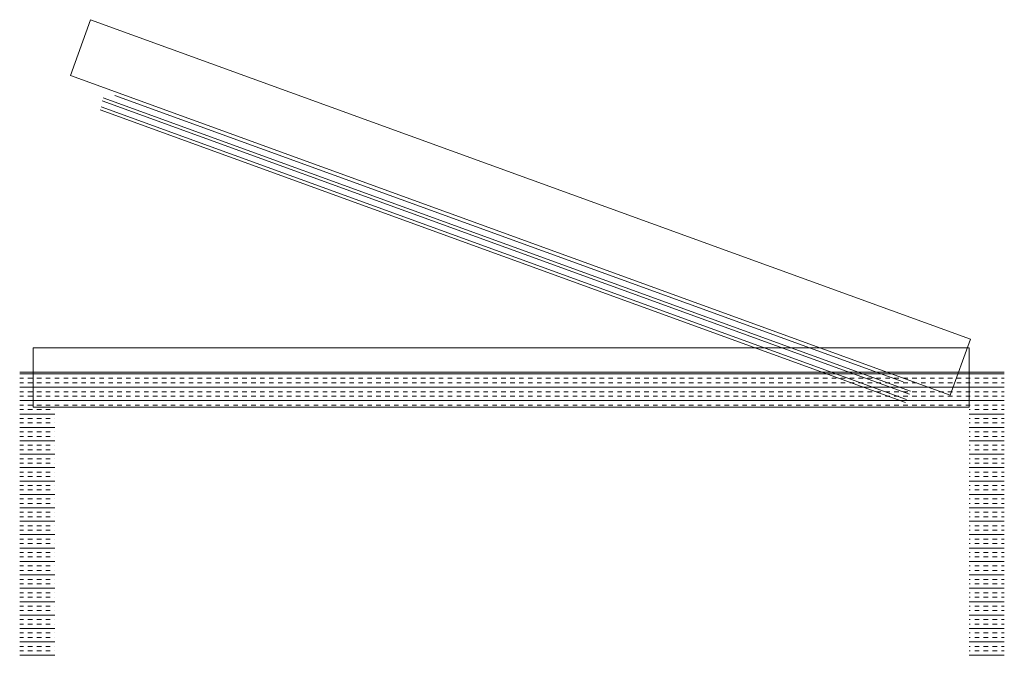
# Model space of a CAD drawing. Header units: millimetres. Extents: x 99250 to 122845, y -19292 to 18303.
# Tile 60 of 99: x 116687 to 117389, y 11883 to 12336. Entities that reach past the tile are written whole.
import ezdxf

# ---------------------------------------------------------------- set-up
doc = ezdxf.new("R2010")
doc.units = ezdxf.units.MM
doc.header["$MEASUREMENT"] = 0
doc.layers.add('IRISH HOUSE_HYD AIRPORT_DRAINAGE LAYOUT 1$0$GREY SCALE', color=8, linetype='Continuous')
doc.layers.add('IRISH HOUSE_HYD AIRPORT_DRAINAGE LAYOUT 1$0$GREYSCALE', color=8, linetype='Continuous', lineweight=0)
doc.layers.add('M-MEP-ELPR-EQUIP', color=6, linetype='Continuous', lineweight=20)

# ---------------------------------------------------------------- blocks, each defined once
blk = doc.blocks.new('IRISH HOUSE_HYD AIRPORT_DRAINAGE LAYOUT 1$0$FLOOR PLAN')
at = {"layer": 'IRISH HOUSE_HYD AIRPORT_DRAINAGE LAYOUT 1$0$GREYSCALE', "color": 8, "lineweight": 0}
for p, q in [((16737.83, 12335.64), (16723.38, 12295.83)), ((17364.8, 12108.04), (16737.83, 12335.64)), ((16723.38, 12295.83), (17350.35, 12068.23)), ((17322.21, 12071.05), (16746.78, 12279.95)), ((16755, 12281.58), (17316.95, 12077.58)), ((17319.21, 12065.16), (16745.3, 12273.5)), ((16746.02, 12277.86), (17321.45, 12068.96)), ((17318.43, 12063.01), (16744.52, 12271.36)), ((17350.35, 12068.23), (17364.8, 12108.04)), ((17363.9, 12101.9), (16696.89, 12101.9)), ((16696.89, 12101.9), (16696.89, 12059.55)), ((17363.9, 12059.55), (17363.9, 12101.9)), ((16687.27, 12084.61), (17388.96, 12084.61)), ((16687.27, 12083.42), (17388.96, 12083.42)), ((16687.27, 12080.24), (16689.97, 12080.24)), ((16687.27, 12077.05), (16689.97, 12077.05)), ((16693.15, 12080.24), (16696.33, 12080.24)), ((16693.15, 12077.05), (16696.33, 12077.05)), ((16699.51, 12080.24), (16702.7, 12080.24)), ((16699.51, 12077.05), (16702.7, 12077.05)), ((16705.88, 12080.24), (16709.06, 12080.24)), ((16705.88, 12077.05), (16709.06, 12077.05)), ((16712.25, 12080.24), (16715.43, 12080.24)), ((16712.25, 12077.05), (16715.43, 12077.05)), ((16718.61, 12080.24), (16721.79, 12080.24)), ((16718.61, 12077.05), (16721.79, 12077.05)), ((16724.98, 12080.24), (16728.16, 12080.24)), ((16724.98, 12077.05), (16728.16, 12077.05)), ((16731.34, 12080.24), (16734.52, 12080.24)), ((16731.34, 12077.05), (16734.52, 12077.05)), ((16737.71, 12080.24), (16740.89, 12080.24)), ((16737.71, 12077.05), (16740.89, 12077.05)), ((16744.07, 12080.24), (16747.26, 12080.24)), ((16744.07, 12077.05), (16747.26, 12077.05)), ((16750.44, 12080.24), (16753.62, 12080.24)), ((16750.44, 12077.05), (16753.62, 12077.05)), ((16756.8, 12080.24), (16759.99, 12080.24)), ((16756.8, 12077.05), (16759.99, 12077.05)), ((16763.17, 12080.24), (16766.35, 12080.24)), ((16763.17, 12077.05), (16766.35, 12077.05)), ((16769.53, 12080.24), (16772.72, 12080.24)), ((16769.53, 12077.05), (16772.72, 12077.05)), ((16775.9, 12080.24), (16779.08, 12080.24)), ((16775.9, 12077.05), (16779.08, 12077.05)), ((16782.26, 12080.24), (16785.45, 12080.24)), ((16782.26, 12077.05), (16785.45, 12077.05)), ((16788.63, 12080.24), (16791.81, 12080.24)), ((16788.63, 12077.05), (16791.81, 12077.05)), ((16795, 12080.24), (16798.18, 12080.24)), ((16795, 12077.05), (16798.18, 12077.05)), ((16801.36, 12080.24), (16804.54, 12080.24)), ((16801.36, 12077.05), (16804.54, 12077.05)), ((16807.73, 12080.24), (16810.91, 12080.24)), ((16807.73, 12077.05), (16810.91, 12077.05)), ((16814.09, 12080.24), (16817.27, 12080.24)), ((16814.09, 12077.05), (16817.27, 12077.05)), ((16820.46, 12080.24), (16823.64, 12080.24)), ((16820.46, 12077.05), (16823.64, 12077.05)), ((16826.82, 12080.24), (16830.01, 12080.24)), ((16826.82, 12077.05), (16830.01, 12077.05)), ((16833.19, 12080.24), (16836.37, 12080.24)), ((16833.19, 12077.05), (16836.37, 12077.05)), ((16839.55, 12080.24), (16842.74, 12080.24)), ((16839.55, 12077.05), (16842.74, 12077.05)), ((16845.92, 12080.24), (16849.1, 12080.24)), ((16845.92, 12077.05), (16849.1, 12077.05)), ((16852.28, 12080.24), (16855.47, 12080.24)), ((16852.28, 12077.05), (16855.47, 12077.05)), ((16858.65, 12080.24), (16861.83, 12080.24)), ((16858.65, 12077.05), (16861.83, 12077.05)), ((16865.01, 12080.24), (16868.2, 12080.24)), ((16865.01, 12077.05), (16868.2, 12077.05)), ((16871.38, 12080.24), (16874.56, 12080.24)), ((16871.38, 12077.05), (16874.56, 12077.05)), ((16877.75, 12080.24), (16880.93, 12080.24)), ((16877.75, 12077.05), (16880.93, 12077.05)), ((16884.11, 12080.24), (16887.29, 12080.24)), ((16884.11, 12077.05), (16887.29, 12077.05)), ((16890.48, 12080.24), (16893.66, 12080.24)), ((16890.48, 12077.05), (16893.66, 12077.05)), ((16896.84, 12080.24), (16900.02, 12080.24)), ((16896.84, 12077.05), (16900.02, 12077.05)), ((16903.21, 12080.24), (16906.39, 12080.24)), ((16903.21, 12077.05), (16906.39, 12077.05)), ((16909.57, 12080.24), (16912.76, 12080.24)), ((16909.57, 12077.05), (16912.76, 12077.05)), ((16915.94, 12080.24), (16919.12, 12080.24)), ((16915.94, 12077.05), (16919.12, 12077.05)), ((16922.3, 12080.24), (16925.49, 12080.24)), ((16922.3, 12077.05), (16925.49, 12077.05)), ((16928.67, 12080.24), (16931.85, 12080.24)), ((16928.67, 12077.05), (16931.85, 12077.05)), ((16935.03, 12080.24), (16938.22, 12080.24)), ((16935.03, 12077.05), (16938.22, 12077.05)), ((16941.4, 12080.24), (16944.58, 12080.24)), ((16941.4, 12077.05), (16944.58, 12077.05)), ((16947.76, 12080.24), (16950.95, 12080.24)), ((16947.76, 12077.05), (16950.95, 12077.05)), ((16954.13, 12080.24), (16957.31, 12080.24)), ((16954.13, 12077.05), (16957.31, 12077.05)), ((16960.5, 12080.24), (16963.68, 12080.24)), ((16960.5, 12077.05), (16963.68, 12077.05)), ((16966.86, 12080.24), (16970.04, 12080.24)), ((16966.86, 12077.05), (16970.04, 12077.05)), ((16973.23, 12080.24), (16976.41, 12080.24)), ((16973.23, 12077.05), (16976.41, 12077.05)), ((16979.59, 12080.24), (16982.77, 12080.24)), ((16979.59, 12077.05), (16982.77, 12077.05)), ((16985.96, 12080.24), (16989.14, 12080.24)), ((16985.96, 12077.05), (16989.14, 12077.05)), ((16992.32, 12080.24), (16995.51, 12080.24)), ((16992.32, 12077.05), (16995.51, 12077.05)), ((16998.69, 12080.24), (17001.87, 12080.24)), ((16998.69, 12077.05), (17001.87, 12077.05)), ((17005.05, 12080.24), (17008.24, 12080.24)), ((17005.05, 12077.05), (17008.24, 12077.05)), ((17011.42, 12080.24), (17014.6, 12080.24)), ((17011.42, 12077.05), (17014.6, 12077.05)), ((17017.78, 12080.24), (17020.97, 12080.24)), ((17017.78, 12077.05), (17020.97, 12077.05)), ((17024.15, 12080.24), (17027.33, 12080.24)), ((17024.15, 12077.05), (17027.33, 12077.05)), ((17030.51, 12080.24), (17033.7, 12080.24)), ((17030.51, 12077.05), (17033.7, 12077.05)), ((17036.88, 12080.24), (17040.06, 12080.24)), ((17036.88, 12077.05), (17040.06, 12077.05)), ((17043.25, 12080.24), (17046.43, 12080.24)), ((17043.25, 12077.05), (17046.43, 12077.05)), ((17049.61, 12080.24), (17052.79, 12080.24)), ((17049.61, 12077.05), (17052.79, 12077.05)), ((17055.98, 12080.24), (17059.16, 12080.24)), ((17055.98, 12077.05), (17059.16, 12077.05)), ((17062.34, 12080.24), (17065.52, 12080.24)), ((17062.34, 12077.05), (17065.52, 12077.05)), ((17068.71, 12080.24), (17071.89, 12080.24)), ((17068.71, 12077.05), (17071.89, 12077.05)), ((17075.07, 12080.24), (17078.26, 12080.24)), ((17075.07, 12077.05), (17078.26, 12077.05)), ((17081.44, 12080.24), (17084.62, 12080.24)), ((17081.44, 12077.05), (17084.62, 12077.05)), ((17087.8, 12080.24), (17090.99, 12080.24)), ((17087.8, 12077.05), (17090.99, 12077.05)), ((17094.17, 12080.24), (17097.35, 12080.24)), ((17094.17, 12077.05), (17097.35, 12077.05)), ((17100.53, 12080.24), (17103.72, 12080.24)), ((17100.53, 12077.05), (17103.72, 12077.05)), ((17106.9, 12080.24), (17110.08, 12080.24)), ((17106.9, 12077.05), (17110.08, 12077.05)), ((17113.27, 12080.24), (17116.45, 12080.24)), ((17113.27, 12077.05), (17116.45, 12077.05)), ((17119.63, 12080.24), (17122.81, 12080.24)), ((17119.63, 12077.05), (17122.81, 12077.05)), ((17126, 12080.24), (17129.18, 12080.24)), ((17126, 12077.05), (17129.18, 12077.05)), ((17132.36, 12080.24), (17135.54, 12080.24)), ((17132.36, 12077.05), (17135.54, 12077.05)), ((17138.73, 12080.24), (17141.91, 12080.24)), ((17138.73, 12077.05), (17141.91, 12077.05)), ((17145.09, 12080.24), (17148.27, 12080.24)), ((17145.09, 12077.05), (17148.27, 12077.05)), ((17151.46, 12080.24), (17154.64, 12080.24)), ((17151.46, 12077.05), (17154.64, 12077.05)), ((17157.82, 12080.24), (17161.01, 12080.24)), ((17157.82, 12077.05), (17161.01, 12077.05)), ((17164.19, 12080.24), (17167.37, 12080.24)), ((17164.19, 12077.05), (17167.37, 12077.05)), ((17170.55, 12080.24), (17173.74, 12080.24)), ((17170.55, 12077.05), (17173.74, 12077.05)), ((17176.92, 12080.24), (17180.1, 12080.24)), ((17176.92, 12077.05), (17180.1, 12077.05)), ((17183.28, 12080.24), (17186.47, 12080.24)), ((17183.28, 12077.05), (17186.47, 12077.05)), ((17189.65, 12080.24), (17192.83, 12080.24)), ((17189.65, 12077.05), (17192.83, 12077.05)), ((17196.02, 12080.24), (17199.2, 12080.24)), ((17196.02, 12077.05), (17199.2, 12077.05)), ((17202.38, 12080.24), (17205.56, 12080.24)), ((17202.38, 12077.05), (17205.56, 12077.05)), ((17208.75, 12080.24), (17211.93, 12080.24)), ((17208.75, 12077.05), (17211.93, 12077.05)), ((17215.11, 12080.24), (17218.29, 12080.24)), ((17215.11, 12077.05), (17218.29, 12077.05)), ((17221.48, 12080.24), (17224.66, 12080.24)), ((17221.48, 12077.05), (17224.66, 12077.05)), ((17227.84, 12080.24), (17231.02, 12080.24)), ((17227.84, 12077.05), (17231.02, 12077.05)), ((17234.21, 12080.24), (17237.39, 12080.24)), ((17234.21, 12077.05), (17237.39, 12077.05)), ((17240.57, 12080.24), (17243.76, 12080.24)), ((17240.57, 12077.05), (17243.76, 12077.05)), ((17246.94, 12080.24), (17250.12, 12080.24)), ((17246.94, 12077.05), (17250.12, 12077.05)), ((17253.3, 12080.24), (17256.49, 12080.24)), ((17253.3, 12077.05), (17256.49, 12077.05)), ((17259.67, 12080.24), (17262.85, 12080.24)), ((17259.67, 12077.05), (17262.85, 12077.05)), ((17266.03, 12080.24), (17269.22, 12080.24)), ((17266.03, 12077.05), (17269.22, 12077.05)), ((17272.4, 12080.24), (17275.58, 12080.24)), ((17272.4, 12077.05), (17275.58, 12077.05)), ((17278.77, 12080.24), (17281.95, 12080.24)), ((17278.77, 12077.05), (17281.95, 12077.05)), ((17285.13, 12080.24), (17288.31, 12080.24)), ((17285.13, 12077.05), (17288.31, 12077.05)), ((17291.5, 12080.24), (17294.68, 12080.24)), ((17291.5, 12077.05), (17294.68, 12077.05)), ((17297.86, 12080.24), (17301.04, 12080.24)), ((17297.86, 12077.05), (17301.04, 12077.05)), ((17304.23, 12080.24), (17307.41, 12080.24)), ((17304.23, 12077.05), (17307.41, 12077.05)), ((17310.59, 12080.24), (17313.77, 12080.24)), ((17310.59, 12077.05), (17313.77, 12077.05)), ((17316.96, 12080.24), (17320.14, 12080.24)), ((17316.96, 12077.05), (17320.14, 12077.05)), ((17323.32, 12080.24), (17326.51, 12080.24)), ((17323.32, 12077.05), (17326.51, 12077.05)), ((17329.69, 12080.24), (17332.87, 12080.24)), ((17329.69, 12077.05), (17332.87, 12077.05)), ((17336.05, 12080.24), (17339.24, 12080.24)), ((17336.05, 12077.05), (17339.24, 12077.05)), ((17342.42, 12080.24), (17345.6, 12080.24)), ((17342.42, 12077.05), (17345.6, 12077.05)), ((17348.78, 12080.24), (17351.97, 12080.24)), ((17348.78, 12077.05), (17351.97, 12077.05)), ((17355.15, 12080.24), (17358.33, 12080.24)), ((17355.15, 12077.05), (17358.33, 12077.05)), ((17361.52, 12080.24), (17364.7, 12080.24)), ((17361.52, 12077.05), (17364.7, 12077.05)), ((17367.88, 12080.24), (17371.06, 12080.24)), ((17367.88, 12077.05), (17371.06, 12077.05)), ((17374.25, 12080.24), (17377.43, 12080.24)), ((17374.25, 12077.05), (17377.43, 12077.05)), ((17380.61, 12080.24), (17383.79, 12080.24)), ((17380.61, 12077.05), (17383.79, 12077.05)), ((17386.98, 12080.24), (17388.96, 12080.24)), ((17386.98, 12077.05), (17388.96, 12077.05)), ((16687.27, 12073.87), (17388.96, 12073.87)), ((16687.27, 12070.69), (16689.97, 12070.69)), ((16693.15, 12070.69), (16696.33, 12070.69)), ((16699.51, 12070.69), (16702.7, 12070.69)), ((16705.88, 12070.69), (16709.06, 12070.69)), ((16712.25, 12070.69), (16715.43, 12070.69)), ((16718.61, 12070.69), (16721.79, 12070.69)), ((16724.98, 12070.69), (16728.16, 12070.69)), ((16731.34, 12070.69), (16734.52, 12070.69)), ((16737.71, 12070.69), (16740.89, 12070.69)), ((16744.07, 12070.69), (16747.26, 12070.69)), ((16750.44, 12070.69), (16753.62, 12070.69)), ((16756.8, 12070.69), (16759.99, 12070.69)), ((16763.17, 12070.69), (16766.35, 12070.69)), ((16769.53, 12070.69), (16772.72, 12070.69)), ((16775.9, 12070.69), (16779.08, 12070.69)), ((16782.26, 12070.69), (16785.45, 12070.69)), ((16788.63, 12070.69), (16791.81, 12070.69)), ((16795, 12070.69), (16798.18, 12070.69)), ((16801.36, 12070.69), (16804.54, 12070.69)), ((16807.73, 12070.69), (16810.91, 12070.69)), ((16814.09, 12070.69), (16817.27, 12070.69)), ((16820.46, 12070.69), (16823.64, 12070.69)), ((16826.82, 12070.69), (16830.01, 12070.69)), ((16833.19, 12070.69), (16836.37, 12070.69)), ((16839.55, 12070.69), (16842.74, 12070.69)), ((16845.92, 12070.69), (16849.1, 12070.69)), ((16852.28, 12070.69), (16855.47, 12070.69)), ((16858.65, 12070.69), (16861.83, 12070.69)), ((16865.01, 12070.69), (16868.2, 12070.69)), ((16871.38, 12070.69), (16874.56, 12070.69)), ((16877.75, 12070.69), (16880.93, 12070.69)), ((16884.11, 12070.69), (16887.29, 12070.69)), ((16890.48, 12070.69), (16893.66, 12070.69)), ((16896.84, 12070.69), (16900.02, 12070.69)), ((16903.21, 12070.69), (16906.39, 12070.69)), ((16909.57, 12070.69), (16912.76, 12070.69)), ((16915.94, 12070.69), (16919.12, 12070.69)), ((16922.3, 12070.69), (16925.49, 12070.69)), ((16928.67, 12070.69), (16931.85, 12070.69)), ((16935.03, 12070.69), (16938.22, 12070.69)), ((16941.4, 12070.69), (16944.58, 12070.69)), ((16947.76, 12070.69), (16950.95, 12070.69)), ((16954.13, 12070.69), (16957.31, 12070.69)), ((16960.5, 12070.69), (16963.68, 12070.69)), ((16966.86, 12070.69), (16970.04, 12070.69)), ((16973.23, 12070.69), (16976.41, 12070.69)), ((16979.59, 12070.69), (16982.77, 12070.69)), ((16985.96, 12070.69), (16989.14, 12070.69)), ((16992.32, 12070.69), (16995.51, 12070.69)), ((16998.69, 12070.69), (17001.87, 12070.69)), ((17005.05, 12070.69), (17008.24, 12070.69)), ((17011.42, 12070.69), (17014.6, 12070.69)), ((17017.78, 12070.69), (17020.97, 12070.69)), ((17024.15, 12070.69), (17027.33, 12070.69)), ((17030.51, 12070.69), (17033.7, 12070.69)), ((17036.88, 12070.69), (17040.06, 12070.69)), ((17043.25, 12070.69), (17046.43, 12070.69)), ((17049.61, 12070.69), (17052.79, 12070.69)), ((17055.98, 12070.69), (17059.16, 12070.69)), ((17062.34, 12070.69), (17065.52, 12070.69)), ((17068.71, 12070.69), (17071.89, 12070.69)), ((17075.07, 12070.69), (17078.26, 12070.69)), ((17081.44, 12070.69), (17084.62, 12070.69)), ((17087.8, 12070.69), (17090.99, 12070.69)), ((17094.17, 12070.69), (17097.35, 12070.69)), ((17100.53, 12070.69), (17103.72, 12070.69)), ((17106.9, 12070.69), (17110.08, 12070.69)), ((17113.27, 12070.69), (17116.45, 12070.69)), ((17119.63, 12070.69), (17122.81, 12070.69)), ((17126, 12070.69), (17129.18, 12070.69)), ((17132.36, 12070.69), (17135.54, 12070.69)), ((17138.73, 12070.69), (17141.91, 12070.69)), ((17145.09, 12070.69), (17148.27, 12070.69)), ((17151.46, 12070.69), (17154.64, 12070.69)), ((17157.82, 12070.69), (17161.01, 12070.69)), ((17164.19, 12070.69), (17167.37, 12070.69)), ((17170.55, 12070.69), (17173.74, 12070.69)), ((17176.92, 12070.69), (17180.1, 12070.69)), ((17183.28, 12070.69), (17186.47, 12070.69)), ((17189.65, 12070.69), (17192.83, 12070.69)), ((17196.02, 12070.69), (17199.2, 12070.69)), ((17202.38, 12070.69), (17205.56, 12070.69)), ((17208.75, 12070.69), (17211.93, 12070.69)), ((17215.11, 12070.69), (17218.29, 12070.69)), ((17221.48, 12070.69), (17224.66, 12070.69)), ((17227.84, 12070.69), (17231.02, 12070.69)), ((17234.21, 12070.69), (17237.39, 12070.69)), ((17240.57, 12070.69), (17243.76, 12070.69)), ((17246.94, 12070.69), (17250.12, 12070.69)), ((17253.3, 12070.69), (17256.49, 12070.69)), ((17259.67, 12070.69), (17262.85, 12070.69)), ((17266.03, 12070.69), (17269.22, 12070.69)), ((17272.4, 12070.69), (17275.58, 12070.69)), ((17278.77, 12070.69), (17281.95, 12070.69)), ((17285.13, 12070.69), (17288.31, 12070.69)), ((17291.5, 12070.69), (17294.68, 12070.69)), ((17297.86, 12070.69), (17301.04, 12070.69)), ((17304.23, 12070.69), (17307.41, 12070.69)), ((17310.59, 12070.69), (17313.77, 12070.69)), ((17316.96, 12070.69), (17320.14, 12070.69)), ((17323.32, 12070.69), (17326.51, 12070.69)), ((17329.69, 12070.69), (17332.87, 12070.69)), ((17336.05, 12070.69), (17339.24, 12070.69)), ((17342.42, 12070.69), (17345.6, 12070.69)), ((17348.78, 12070.69), (17351.97, 12070.69)), ((17355.15, 12070.69), (17358.33, 12070.69)), ((17361.52, 12070.69), (17364.7, 12070.69)), ((17367.88, 12070.69), (17371.06, 12070.69)), ((17374.25, 12070.69), (17377.43, 12070.69)), ((17380.61, 12070.69), (17383.79, 12070.69)), ((17386.98, 12070.69), (17388.96, 12070.69)), ((16687.27, 12067.5), (16689.97, 12067.5)), ((16687.27, 12064.32), (17388.96, 12064.32)), ((16693.15, 12067.5), (16696.33, 12067.5)), ((16699.51, 12067.5), (16702.7, 12067.5)), ((16705.88, 12067.5), (16709.06, 12067.5)), ((16712.25, 12067.5), (16715.43, 12067.5)), ((16718.61, 12067.5), (16721.79, 12067.5)), ((16724.98, 12067.5), (16728.16, 12067.5)), ((16731.34, 12067.5), (16734.52, 12067.5)), ((16737.71, 12067.5), (16740.89, 12067.5)), ((16744.07, 12067.5), (16747.26, 12067.5)), ((16750.44, 12067.5), (16753.62, 12067.5)), ((16756.8, 12067.5), (16759.99, 12067.5)), ((16763.17, 12067.5), (16766.35, 12067.5)), ((16769.53, 12067.5), (16772.72, 12067.5)), ((16775.9, 12067.5), (16779.08, 12067.5)), ((16782.26, 12067.5), (16785.45, 12067.5)), ((16788.63, 12067.5), (16791.81, 12067.5)), ((16795, 12067.5), (16798.18, 12067.5)), ((16801.36, 12067.5), (16804.54, 12067.5)), ((16807.73, 12067.5), (16810.91, 12067.5)), ((16814.09, 12067.5), (16817.27, 12067.5)), ((16820.46, 12067.5), (16823.64, 12067.5)), ((16826.82, 12067.5), (16830.01, 12067.5)), ((16833.19, 12067.5), (16836.37, 12067.5)), ((16839.55, 12067.5), (16842.74, 12067.5)), ((16845.92, 12067.5), (16849.1, 12067.5)), ((16852.28, 12067.5), (16855.47, 12067.5)), ((16858.65, 12067.5), (16861.83, 12067.5)), ((16865.01, 12067.5), (16868.2, 12067.5)), ((16871.38, 12067.5), (16874.56, 12067.5)), ((16877.75, 12067.5), (16880.93, 12067.5)), ((16884.11, 12067.5), (16887.29, 12067.5)), ((16890.48, 12067.5), (16893.66, 12067.5)), ((16896.84, 12067.5), (16900.02, 12067.5)), ((16903.21, 12067.5), (16906.39, 12067.5)), ((16909.57, 12067.5), (16912.76, 12067.5)), ((16915.94, 12067.5), (16919.12, 12067.5)), ((16922.3, 12067.5), (16925.49, 12067.5)), ((16928.67, 12067.5), (16931.85, 12067.5)), ((16935.03, 12067.5), (16938.22, 12067.5)), ((16941.4, 12067.5), (16944.58, 12067.5)), ((16947.76, 12067.5), (16950.95, 12067.5)), ((16954.13, 12067.5), (16957.31, 12067.5)), ((16960.5, 12067.5), (16963.68, 12067.5)), ((16966.86, 12067.5), (16970.04, 12067.5)), ((16973.23, 12067.5), (16976.41, 12067.5)), ((16979.59, 12067.5), (16982.77, 12067.5)), ((16985.96, 12067.5), (16989.14, 12067.5)), ((16992.32, 12067.5), (16995.51, 12067.5)), ((16998.69, 12067.5), (17001.87, 12067.5)), ((17005.05, 12067.5), (17008.24, 12067.5)), ((17011.42, 12067.5), (17014.6, 12067.5)), ((17017.78, 12067.5), (17020.97, 12067.5)), ((17024.15, 12067.5), (17027.33, 12067.5)), ((17030.51, 12067.5), (17033.7, 12067.5)), ((17036.88, 12067.5), (17040.06, 12067.5)), ((17043.25, 12067.5), (17046.43, 12067.5)), ((17049.61, 12067.5), (17052.79, 12067.5)), ((17055.98, 12067.5), (17059.16, 12067.5)), ((17062.34, 12067.5), (17065.52, 12067.5)), ((17068.71, 12067.5), (17071.89, 12067.5)), ((17075.07, 12067.5), (17078.26, 12067.5)), ((17081.44, 12067.5), (17084.62, 12067.5)), ((17087.8, 12067.5), (17090.99, 12067.5)), ((17094.17, 12067.5), (17097.35, 12067.5)), ((17100.53, 12067.5), (17103.72, 12067.5)), ((17106.9, 12067.5), (17110.08, 12067.5)), ((17113.27, 12067.5), (17116.45, 12067.5)), ((17119.63, 12067.5), (17122.81, 12067.5)), ((17126, 12067.5), (17129.18, 12067.5)), ((17132.36, 12067.5), (17135.54, 12067.5)), ((17138.73, 12067.5), (17141.91, 12067.5)), ((17145.09, 12067.5), (17148.27, 12067.5)), ((17151.46, 12067.5), (17154.64, 12067.5)), ((17157.82, 12067.5), (17161.01, 12067.5)), ((17164.19, 12067.5), (17167.37, 12067.5)), ((17170.55, 12067.5), (17173.74, 12067.5)), ((17176.92, 12067.5), (17180.1, 12067.5)), ((17183.28, 12067.5), (17186.47, 12067.5)), ((17189.65, 12067.5), (17192.83, 12067.5)), ((17196.02, 12067.5), (17199.2, 12067.5)), ((17202.38, 12067.5), (17205.56, 12067.5)), ((17208.75, 12067.5), (17211.93, 12067.5)), ((17215.11, 12067.5), (17218.29, 12067.5)), ((17221.48, 12067.5), (17224.66, 12067.5)), ((17227.84, 12067.5), (17231.02, 12067.5)), ((17234.21, 12067.5), (17237.39, 12067.5)), ((17240.57, 12067.5), (17243.76, 12067.5)), ((17246.94, 12067.5), (17250.12, 12067.5)), ((17253.3, 12067.5), (17256.49, 12067.5)), ((17259.67, 12067.5), (17262.85, 12067.5)), ((17266.03, 12067.5), (17269.22, 12067.5)), ((17272.4, 12067.5), (17275.58, 12067.5)), ((17278.77, 12067.5), (17281.95, 12067.5)), ((17285.13, 12067.5), (17288.31, 12067.5)), ((17291.5, 12067.5), (17294.68, 12067.5)), ((17297.86, 12067.5), (17301.04, 12067.5)), ((17304.23, 12067.5), (17307.41, 12067.5)), ((17310.59, 12067.5), (17313.77, 12067.5)), ((17316.96, 12067.5), (17320.14, 12067.5)), ((17323.32, 12067.5), (17326.51, 12067.5)), ((17329.69, 12067.5), (17332.87, 12067.5)), ((17336.05, 12067.5), (17339.24, 12067.5)), ((17342.42, 12067.5), (17345.6, 12067.5)), ((17348.78, 12067.5), (17351.97, 12067.5)), ((17355.15, 12067.5), (17358.33, 12067.5)), ((17361.52, 12067.5), (17364.7, 12067.5)), ((17367.88, 12067.5), (17371.06, 12067.5)), ((17374.25, 12067.5), (17377.43, 12067.5)), ((17380.61, 12067.5), (17383.79, 12067.5)), ((17386.98, 12067.5), (17388.96, 12067.5)), ((16687.27, 12061.14), (16689.97, 12061.14)), ((16687.27, 12057.96), (16689.97, 12057.96)), ((16693.15, 12061.14), (16696.33, 12061.14)), ((16693.15, 12057.96), (16696.33, 12057.96)), ((16696.89, 12059.55), (17363.9, 12059.55)), ((16699.51, 12061.14), (16702.7, 12061.14)), ((16699.51, 12057.96), (16702.7, 12057.96)), ((16705.88, 12061.14), (16709.06, 12061.14)), ((16705.88, 12057.96), (16709.06, 12057.96)), ((16712.25, 12061.14), (16715.43, 12061.14)), ((16712.25, 12057.96), (16712.33, 12057.96)), ((16712.33, 12059.55), (17363.9, 12059.55)), ((16718.61, 12061.14), (16721.79, 12061.14)), ((16724.98, 12061.14), (16728.16, 12061.14)), ((16731.34, 12061.14), (16734.52, 12061.14)), ((16737.71, 12061.14), (16740.89, 12061.14)), ((16744.07, 12061.14), (16747.26, 12061.14)), ((16750.44, 12061.14), (16753.62, 12061.14)), ((16756.8, 12061.14), (16759.99, 12061.14)), ((16763.17, 12061.14), (16766.35, 12061.14)), ((16769.53, 12061.14), (16772.72, 12061.14)), ((16775.9, 12061.14), (16779.08, 12061.14)), ((16782.26, 12061.14), (16785.45, 12061.14)), ((16788.63, 12061.14), (16791.81, 12061.14)), ((16795, 12061.14), (16798.18, 12061.14)), ((16801.36, 12061.14), (16804.54, 12061.14)), ((16807.73, 12061.14), (16810.91, 12061.14)), ((16814.09, 12061.14), (16817.27, 12061.14)), ((16820.46, 12061.14), (16823.64, 12061.14)), ((16826.82, 12061.14), (16830.01, 12061.14)), ((16833.19, 12061.14), (16836.37, 12061.14)), ((16839.55, 12061.14), (16842.74, 12061.14)), ((16845.92, 12061.14), (16849.1, 12061.14)), ((16852.28, 12061.14), (16855.47, 12061.14)), ((16858.65, 12061.14), (16861.83, 12061.14)), ((16865.01, 12061.14), (16868.2, 12061.14)), ((16871.38, 12061.14), (16874.56, 12061.14)), ((16877.75, 12061.14), (16880.93, 12061.14)), ((16884.11, 12061.14), (16887.29, 12061.14)), ((16890.48, 12061.14), (16893.66, 12061.14)), ((16896.84, 12061.14), (16900.02, 12061.14)), ((16903.21, 12061.14), (16906.39, 12061.14)), ((16909.57, 12061.14), (16912.76, 12061.14)), ((16915.94, 12061.14), (16919.12, 12061.14)), ((16922.3, 12061.14), (16925.49, 12061.14)), ((16928.67, 12061.14), (16931.85, 12061.14)), ((16935.03, 12061.14), (16938.22, 12061.14)), ((16941.4, 12061.14), (16944.58, 12061.14)), ((16947.76, 12061.14), (16950.95, 12061.14)), ((16954.13, 12061.14), (16957.31, 12061.14)), ((16960.5, 12061.14), (16963.68, 12061.14)), ((16966.86, 12061.14), (16970.04, 12061.14)), ((16973.23, 12061.14), (16976.41, 12061.14)), ((16979.59, 12061.14), (16982.77, 12061.14)), ((16985.96, 12061.14), (16989.14, 12061.14)), ((16992.32, 12061.14), (16995.51, 12061.14)), ((16998.69, 12061.14), (17001.87, 12061.14)), ((17005.05, 12061.14), (17008.24, 12061.14)), ((17011.42, 12061.14), (17014.6, 12061.14)), ((17017.78, 12061.14), (17020.97, 12061.14)), ((17024.15, 12061.14), (17027.33, 12061.14)), ((17030.51, 12061.14), (17033.7, 12061.14)), ((17036.88, 12061.14), (17040.06, 12061.14)), ((17043.25, 12061.14), (17046.43, 12061.14)), ((17049.61, 12061.14), (17052.79, 12061.14)), ((17055.98, 12061.14), (17059.16, 12061.14)), ((17062.34, 12061.14), (17065.52, 12061.14)), ((17068.71, 12061.14), (17071.89, 12061.14)), ((17075.07, 12061.14), (17078.26, 12061.14)), ((17081.44, 12061.14), (17084.62, 12061.14)), ((17087.8, 12061.14), (17090.99, 12061.14)), ((17094.17, 12061.14), (17097.35, 12061.14)), ((17100.53, 12061.14), (17103.72, 12061.14)), ((17106.9, 12061.14), (17110.08, 12061.14)), ((17113.27, 12061.14), (17116.45, 12061.14)), ((17119.63, 12061.14), (17122.81, 12061.14)), ((17126, 12061.14), (17129.18, 12061.14)), ((17132.36, 12061.14), (17135.54, 12061.14)), ((17138.73, 12061.14), (17141.91, 12061.14)), ((17145.09, 12061.14), (17148.27, 12061.14)), ((17151.46, 12061.14), (17154.64, 12061.14)), ((17157.82, 12061.14), (17161.01, 12061.14)), ((17164.19, 12061.14), (17167.37, 12061.14)), ((17170.55, 12061.14), (17173.74, 12061.14)), ((17176.92, 12061.14), (17180.1, 12061.14)), ((17183.28, 12061.14), (17186.47, 12061.14)), ((17189.65, 12061.14), (17192.83, 12061.14)), ((17196.02, 12061.14), (17199.2, 12061.14)), ((17202.38, 12061.14), (17205.56, 12061.14)), ((17208.75, 12061.14), (17211.93, 12061.14)), ((17215.11, 12061.14), (17218.29, 12061.14)), ((17221.48, 12061.14), (17224.66, 12061.14)), ((17227.84, 12061.14), (17231.02, 12061.14)), ((17234.21, 12061.14), (17237.39, 12061.14)), ((17240.57, 12061.14), (17243.76, 12061.14)), ((17246.94, 12061.14), (17250.12, 12061.14)), ((17253.3, 12061.14), (17256.49, 12061.14)), ((17259.67, 12061.14), (17262.85, 12061.14)), ((17266.03, 12061.14), (17269.22, 12061.14)), ((17272.4, 12061.14), (17275.58, 12061.14)), ((17278.77, 12061.14), (17281.95, 12061.14)), ((17285.13, 12061.14), (17288.31, 12061.14)), ((17291.5, 12061.14), (17294.68, 12061.14)), ((17297.86, 12061.14), (17301.04, 12061.14)), ((17304.23, 12061.14), (17307.41, 12061.14)), ((17310.59, 12061.14), (17313.77, 12061.14)), ((17316.96, 12061.14), (17320.14, 12061.14)), ((17323.32, 12061.14), (17326.51, 12061.14)), ((17329.69, 12061.14), (17332.87, 12061.14)), ((17336.05, 12061.14), (17339.24, 12061.14)), ((17342.42, 12061.14), (17345.6, 12061.14)), ((17348.78, 12061.14), (17351.97, 12061.14)), ((17355.15, 12061.14), (17358.33, 12061.14)), ((17361.52, 12061.14), (17364.7, 12061.14)), ((17363.9, 12057.96), (17364.7, 12057.96)), ((17367.88, 12061.14), (17371.06, 12061.14)), ((17367.88, 12057.96), (17371.06, 12057.96)), ((17374.25, 12061.14), (17377.43, 12061.14)), ((17374.25, 12057.96), (17377.43, 12057.96)), ((17380.61, 12061.14), (17383.79, 12061.14)), ((17380.61, 12057.96), (17383.79, 12057.96)), ((17386.98, 12061.14), (17388.96, 12061.14)), ((17386.98, 12057.96), (17388.96, 12057.96)), ((16687.27, 12054.77), (16712.33, 12054.77)), ((16687.27, 12051.59), (16689.97, 12051.59)), ((16687.27, 12048.41), (16689.97, 12048.41)), ((16693.15, 12051.59), (16696.33, 12051.59)), ((16693.15, 12048.41), (16696.33, 12048.41)), ((16699.51, 12051.59), (16702.7, 12051.59)), ((16699.51, 12048.41), (16702.7, 12048.41)), ((16705.88, 12051.59), (16709.06, 12051.59)), ((16705.88, 12048.41), (16709.06, 12048.41)), ((16712.25, 12051.59), (16712.33, 12051.59)), ((16712.25, 12048.41), (16712.33, 12048.41)), ((17363.9, 12054.77), (17388.96, 12054.77)), ((17363.9, 12051.59), (17364.7, 12051.59)), ((17363.9, 12048.41), (17364.7, 12048.41)), ((17367.88, 12051.59), (17371.06, 12051.59)), ((17367.88, 12048.41), (17371.06, 12048.41)), ((17374.25, 12051.59), (17377.43, 12051.59)), ((17374.25, 12048.41), (17377.43, 12048.41)), ((17380.61, 12051.59), (17383.79, 12051.59)), ((17380.61, 12048.41), (17383.79, 12048.41)), ((17386.98, 12051.59), (17388.96, 12051.59)), ((17386.98, 12048.41), (17388.96, 12048.41)), ((16687.27, 12045.23), (16712.33, 12045.23)), ((16687.27, 12042.04), (16689.97, 12042.04)), ((16693.15, 12042.04), (16696.33, 12042.04)), ((16699.51, 12042.04), (16702.7, 12042.04)), ((16705.88, 12042.04), (16709.06, 12042.04)), ((16712.25, 12042.04), (16712.33, 12042.04)), ((17363.9, 12045.23), (17388.96, 12045.23)), ((17363.9, 12042.04), (17364.7, 12042.04)), ((17367.88, 12042.04), (17371.06, 12042.04)), ((17374.25, 12042.04), (17377.43, 12042.04)), ((17380.61, 12042.04), (17383.79, 12042.04)), ((17386.98, 12042.04), (17388.96, 12042.04)), ((16687.27, 12038.86), (16689.97, 12038.86)), ((16687.27, 12035.68), (16712.33, 12035.68)), ((16693.15, 12038.86), (16696.33, 12038.86)), ((16699.51, 12038.86), (16702.7, 12038.86)), ((16705.88, 12038.86), (16709.06, 12038.86)), ((16712.25, 12038.86), (16712.33, 12038.86)), ((17363.9, 12038.86), (17364.7, 12038.86)), ((17363.9, 12035.68), (17388.96, 12035.68)), ((17367.88, 12038.86), (17371.06, 12038.86)), ((17374.25, 12038.86), (17377.43, 12038.86)), ((17380.61, 12038.86), (17383.79, 12038.86)), ((17386.98, 12038.86), (17388.96, 12038.86)), ((16687.27, 12032.5), (16689.97, 12032.5)), ((16687.27, 12029.31), (16689.97, 12029.31)), ((16693.15, 12032.5), (16696.33, 12032.5)), ((16693.15, 12029.31), (16696.33, 12029.31)), ((16699.51, 12032.5), (16702.7, 12032.5)), ((16699.51, 12029.31), (16702.7, 12029.31)), ((16705.88, 12032.5), (16709.06, 12032.5)), ((16705.88, 12029.31), (16709.06, 12029.31)), ((16712.25, 12032.5), (16712.33, 12032.5)), ((16712.25, 12029.31), (16712.33, 12029.31)), ((17363.9, 12032.5), (17364.7, 12032.5)), ((17363.9, 12029.31), (17364.7, 12029.31)), ((17367.88, 12032.5), (17371.06, 12032.5)), ((17367.88, 12029.31), (17371.06, 12029.31)), ((17374.25, 12032.5), (17377.43, 12032.5)), ((17374.25, 12029.31), (17377.43, 12029.31)), ((17380.61, 12032.5), (17383.79, 12032.5)), ((17380.61, 12029.31), (17383.79, 12029.31)), ((17386.98, 12032.5), (17388.96, 12032.5)), ((17386.98, 12029.31), (17388.96, 12029.31)), ((16687.27, 12026.13), (16712.33, 12026.13)), ((16687.27, 12022.95), (16689.97, 12022.95)), ((16693.15, 12022.95), (16696.33, 12022.95)), ((16699.51, 12022.95), (16702.7, 12022.95)), ((16705.88, 12022.95), (16709.06, 12022.95)), ((16712.25, 12022.95), (16712.33, 12022.95)), ((17363.9, 12026.13), (17388.96, 12026.13)), ((17363.9, 12022.95), (17364.7, 12022.95)), ((17367.88, 12022.95), (17371.06, 12022.95)), ((17374.25, 12022.95), (17377.43, 12022.95)), ((17380.61, 12022.95), (17383.79, 12022.95)), ((17386.98, 12022.95), (17388.96, 12022.95)), ((16687.27, 12019.76), (16689.97, 12019.76)), ((16687.27, 12016.58), (16712.33, 12016.58)), ((16687.27, 12013.4), (16689.97, 12013.4)), ((16693.15, 12019.76), (16696.33, 12019.76)), ((16693.15, 12013.4), (16696.33, 12013.4)), ((16699.51, 12019.76), (16702.7, 12019.76)), ((16699.51, 12013.4), (16702.7, 12013.4)), ((16705.88, 12019.76), (16709.06, 12019.76)), ((16705.88, 12013.4), (16709.06, 12013.4)), ((16712.25, 12019.76), (16712.33, 12019.76)), ((16712.25, 12013.4), (16712.33, 12013.4)), ((17363.9, 12019.76), (17364.7, 12019.76)), ((17363.9, 12016.58), (17388.96, 12016.58)), ((17363.9, 12013.4), (17364.7, 12013.4)), ((17367.88, 12019.76), (17371.06, 12019.76)), ((17367.88, 12013.4), (17371.06, 12013.4)), ((17374.25, 12019.76), (17377.43, 12019.76)), ((17374.25, 12013.4), (17377.43, 12013.4)), ((17380.61, 12019.76), (17383.79, 12019.76)), ((17380.61, 12013.4), (17383.79, 12013.4)), ((17386.98, 12019.76), (17388.96, 12019.76)), ((17386.98, 12013.4), (17388.96, 12013.4)), ((16687.27, 12010.22), (16689.97, 12010.22)), ((16687.27, 12007.03), (16712.33, 12007.03)), ((16693.15, 12010.22), (16696.33, 12010.22)), ((16699.51, 12010.22), (16702.7, 12010.22)), ((16705.88, 12010.22), (16709.06, 12010.22)), ((16712.25, 12010.22), (16712.33, 12010.22)), ((17363.9, 12010.22), (17364.7, 12010.22)), ((17363.9, 12007.03), (17388.96, 12007.03)), ((17367.88, 12010.22), (17371.06, 12010.22)), ((17374.25, 12010.22), (17377.43, 12010.22)), ((17380.61, 12010.22), (17383.79, 12010.22)), ((17386.98, 12010.22), (17388.96, 12010.22)), ((16687.27, 12003.85), (16689.97, 12003.85)), ((16687.27, 12000.67), (16689.97, 12000.67)), ((16693.15, 12003.85), (16696.33, 12003.85)), ((16693.15, 12000.67), (16696.33, 12000.67)), ((16699.51, 12003.85), (16702.7, 12003.85)), ((16699.51, 12000.67), (16702.7, 12000.67)), ((16705.88, 12003.85), (16709.06, 12003.85)), ((16705.88, 12000.67), (16709.06, 12000.67)), ((16712.25, 12003.85), (16712.33, 12003.85)), ((16712.25, 12000.67), (16712.33, 12000.67)), ((17363.9, 12003.85), (17364.7, 12003.85)), ((17363.9, 12000.67), (17364.7, 12000.67)), ((17367.88, 12003.85), (17371.06, 12003.85)), ((17367.88, 12000.67), (17371.06, 12000.67)), ((17374.25, 12003.85), (17377.43, 12003.85)), ((17374.25, 12000.67), (17377.43, 12000.67)), ((17380.61, 12003.85), (17383.79, 12003.85)), ((17380.61, 12000.67), (17383.79, 12000.67)), ((17386.98, 12003.85), (17388.96, 12003.85)), ((17386.98, 12000.67), (17388.96, 12000.67)), ((16687.27, 11997.49), (16712.33, 11997.49)), ((16687.27, 11994.3), (16689.97, 11994.3)), ((16693.15, 11994.3), (16696.33, 11994.3)), ((16699.51, 11994.3), (16702.7, 11994.3)), ((16705.88, 11994.3), (16709.06, 11994.3)), ((16712.25, 11994.3), (16712.33, 11994.3)), ((17363.9, 11997.49), (17388.96, 11997.49)), ((17363.9, 11994.3), (17364.7, 11994.3)), ((17367.88, 11994.3), (17371.06, 11994.3)), ((17374.25, 11994.3), (17377.43, 11994.3)), ((17380.61, 11994.3), (17383.79, 11994.3)), ((17386.98, 11994.3), (17388.96, 11994.3)), ((16687.27, 11991.12), (16689.97, 11991.12)), ((16687.27, 11987.94), (16712.33, 11987.94)), ((16693.15, 11991.12), (16696.33, 11991.12)), ((16699.51, 11991.12), (16702.7, 11991.12)), ((16705.88, 11991.12), (16709.06, 11991.12)), ((16712.25, 11991.12), (16712.33, 11991.12)), ((17363.9, 11991.12), (17364.7, 11991.12)), ((17363.9, 11987.94), (17388.96, 11987.94)), ((17367.88, 11991.12), (17371.06, 11991.12)), ((17374.25, 11991.12), (17377.43, 11991.12)), ((17380.61, 11991.12), (17383.79, 11991.12)), ((17386.98, 11991.12), (17388.96, 11991.12)), ((16687.27, 11984.75), (16689.97, 11984.75)), ((16687.27, 11981.57), (16689.97, 11981.57)), ((16687.27, 11978.39), (16712.33, 11978.39)), ((16693.15, 11984.75), (16696.33, 11984.75)), ((16693.15, 11981.57), (16696.33, 11981.57)), ((16699.51, 11984.75), (16702.7, 11984.75)), ((16699.51, 11981.57), (16702.7, 11981.57)), ((16705.88, 11984.75), (16709.06, 11984.75)), ((16705.88, 11981.57), (16709.06, 11981.57)), ((16712.25, 11984.75), (16712.33, 11984.75)), ((16712.25, 11981.57), (16712.33, 11981.57)), ((17363.9, 11984.75), (17364.7, 11984.75)), ((17363.9, 11981.57), (17364.7, 11981.57)), ((17363.9, 11978.39), (17388.96, 11978.39)), ((17367.88, 11984.75), (17371.06, 11984.75)), ((17367.88, 11981.57), (17371.06, 11981.57)), ((17374.25, 11984.75), (17377.43, 11984.75)), ((17374.25, 11981.57), (17377.43, 11981.57)), ((17380.61, 11984.75), (17383.79, 11984.75)), ((17380.61, 11981.57), (17383.79, 11981.57)), ((17386.98, 11984.75), (17388.96, 11984.75)), ((17386.98, 11981.57), (17388.96, 11981.57)), ((16687.27, 11975.21), (16689.97, 11975.21)), ((16687.27, 11972.02), (16689.97, 11972.02)), ((16693.15, 11975.21), (16696.33, 11975.21)), ((16693.15, 11972.02), (16696.33, 11972.02)), ((16699.51, 11975.21), (16702.7, 11975.21)), ((16699.51, 11972.02), (16702.7, 11972.02)), ((16705.88, 11975.21), (16709.06, 11975.21)), ((16705.88, 11972.02), (16709.06, 11972.02)), ((16712.25, 11975.21), (16712.33, 11975.21)), ((16712.25, 11972.02), (16712.33, 11972.02)), ((17363.9, 11975.21), (17364.7, 11975.21)), ((17363.9, 11972.02), (17364.7, 11972.02)), ((17367.88, 11975.21), (17371.06, 11975.21)), ((17367.88, 11972.02), (17371.06, 11972.02)), ((17374.25, 11975.21), (17377.43, 11975.21)), ((17374.25, 11972.02), (17377.43, 11972.02)), ((17380.61, 11975.21), (17383.79, 11975.21)), ((17380.61, 11972.02), (17383.79, 11972.02)), ((17386.98, 11975.21), (17388.96, 11975.21)), ((17386.98, 11972.02), (17388.96, 11972.02)), ((16687.27, 11968.84), (16712.33, 11968.84)), ((16687.27, 11965.66), (16689.97, 11965.66)), ((16693.15, 11965.66), (16696.33, 11965.66)), ((16699.51, 11965.66), (16702.7, 11965.66)), ((16705.88, 11965.66), (16709.06, 11965.66)), ((16712.25, 11965.66), (16712.33, 11965.66)), ((17363.9, 11968.84), (17388.96, 11968.84)), ((17363.9, 11965.66), (17364.7, 11965.66)), ((17367.88, 11965.66), (17371.06, 11965.66)), ((17374.25, 11965.66), (17377.43, 11965.66)), ((17380.61, 11965.66), (17383.79, 11965.66)), ((17386.98, 11965.66), (17388.96, 11965.66)), ((16687.27, 11962.48), (16689.97, 11962.48)), ((16687.27, 11959.29), (16712.33, 11959.29)), ((16693.15, 11962.48), (16696.33, 11962.48)), ((16699.51, 11962.48), (16702.7, 11962.48)), ((16705.88, 11962.48), (16709.06, 11962.48)), ((16712.25, 11962.48), (16712.33, 11962.48)), ((17363.9, 11962.48), (17364.7, 11962.48)), ((17363.9, 11959.29), (17388.96, 11959.29)), ((17367.88, 11962.48), (17371.06, 11962.48)), ((17374.25, 11962.48), (17377.43, 11962.48)), ((17380.61, 11962.48), (17383.79, 11962.48)), ((17386.98, 11962.48), (17388.96, 11962.48)), ((16687.27, 11956.11), (16689.97, 11956.11)), ((16687.27, 11952.93), (16689.97, 11952.93)), ((16693.15, 11956.11), (16696.33, 11956.11)), ((16693.15, 11952.93), (16696.33, 11952.93)), ((16699.51, 11956.11), (16702.7, 11956.11)), ((16699.51, 11952.93), (16702.7, 11952.93)), ((16705.88, 11956.11), (16709.06, 11956.11)), ((16705.88, 11952.93), (16709.06, 11952.93)), ((16712.25, 11956.11), (16712.33, 11956.11)), ((16712.25, 11952.93), (16712.33, 11952.93)), ((17363.9, 11956.11), (17364.7, 11956.11)), ((17363.9, 11952.93), (17364.7, 11952.93)), ((17367.88, 11956.11), (17371.06, 11956.11)), ((17367.88, 11952.93), (17371.06, 11952.93)), ((17374.25, 11956.11), (17377.43, 11956.11)), ((17374.25, 11952.93), (17377.43, 11952.93)), ((17380.61, 11956.11), (17383.79, 11956.11)), ((17380.61, 11952.93), (17383.79, 11952.93)), ((17386.98, 11956.11), (17388.96, 11956.11)), ((17386.98, 11952.93), (17388.96, 11952.93)), ((16687.27, 11949.75), (16712.33, 11949.75)), ((16687.27, 11946.56), (16689.97, 11946.56)), ((16687.27, 11943.38), (16689.97, 11943.38)), ((16693.15, 11946.56), (16696.33, 11946.56)), ((16693.15, 11943.38), (16696.33, 11943.38)), ((16699.51, 11946.56), (16702.7, 11946.56)), ((16699.51, 11943.38), (16702.7, 11943.38)), ((16705.88, 11946.56), (16709.06, 11946.56)), ((16705.88, 11943.38), (16709.06, 11943.38)), ((16712.25, 11946.56), (16712.33, 11946.56)), ((16712.25, 11943.38), (16712.33, 11943.38)), ((17363.9, 11949.75), (17388.96, 11949.75)), ((17363.9, 11946.56), (17364.7, 11946.56)), ((17363.9, 11943.38), (17364.7, 11943.38)), ((17367.88, 11946.56), (17371.06, 11946.56)), ((17367.88, 11943.38), (17371.06, 11943.38)), ((17374.25, 11946.56), (17377.43, 11946.56)), ((17374.25, 11943.38), (17377.43, 11943.38)), ((17380.61, 11946.56), (17383.79, 11946.56)), ((17380.61, 11943.38), (17383.79, 11943.38)), ((17386.98, 11946.56), (17388.96, 11946.56)), ((17386.98, 11943.38), (17388.96, 11943.38)), ((16687.27, 11940.2), (16712.33, 11940.2)), ((16687.27, 11937.01), (16689.97, 11937.01)), ((16693.15, 11937.01), (16696.33, 11937.01)), ((16699.51, 11937.01), (16702.7, 11937.01)), ((16705.88, 11937.01), (16709.06, 11937.01)), ((16712.25, 11937.01), (16712.33, 11937.01)), ((17363.9, 11940.2), (17388.96, 11940.2)), ((17363.9, 11937.01), (17364.7, 11937.01)), ((17367.88, 11937.01), (17371.06, 11937.01)), ((17374.25, 11937.01), (17377.43, 11937.01)), ((17380.61, 11937.01), (17383.79, 11937.01)), ((17386.98, 11937.01), (17388.96, 11937.01)), ((16687.27, 11933.83), (16689.97, 11933.83)), ((16687.27, 11930.65), (16712.33, 11930.65)), ((16693.15, 11933.83), (16696.33, 11933.83)), ((16699.51, 11933.83), (16702.7, 11933.83)), ((16705.88, 11933.83), (16709.06, 11933.83)), ((16712.25, 11933.83), (16712.33, 11933.83)), ((17363.9, 11933.83), (17364.7, 11933.83)), ((17363.9, 11930.65), (17388.96, 11930.65)), ((17367.88, 11933.83), (17371.06, 11933.83)), ((17374.25, 11933.83), (17377.43, 11933.83)), ((17380.61, 11933.83), (17383.79, 11933.83)), ((17386.98, 11933.83), (17388.96, 11933.83)), ((16687.27, 11927.47), (16689.97, 11927.47)), ((16687.27, 11924.28), (16689.97, 11924.28)), ((16693.15, 11927.47), (16696.33, 11927.47)), ((16693.15, 11924.28), (16696.33, 11924.28)), ((16699.51, 11927.47), (16702.7, 11927.47)), ((16699.51, 11924.28), (16702.7, 11924.28)), ((16705.88, 11927.47), (16709.06, 11927.47)), ((16705.88, 11924.28), (16709.06, 11924.28)), ((16712.25, 11927.47), (16712.33, 11927.47)), ((16712.25, 11924.28), (16712.33, 11924.28)), ((17363.9, 11927.47), (17364.7, 11927.47)), ((17363.9, 11924.28), (17364.7, 11924.28)), ((17367.88, 11927.47), (17371.06, 11927.47)), ((17367.88, 11924.28), (17371.06, 11924.28)), ((17374.25, 11927.47), (17377.43, 11927.47)), ((17374.25, 11924.28), (17377.43, 11924.28)), ((17380.61, 11927.47), (17383.79, 11927.47)), ((17380.61, 11924.28), (17383.79, 11924.28)), ((17386.98, 11927.47), (17388.96, 11927.47)), ((17386.98, 11924.28), (17388.96, 11924.28)), ((16687.27, 11921.1), (16712.33, 11921.1)), ((16687.27, 11917.92), (16689.97, 11917.92)), ((16693.15, 11917.92), (16696.33, 11917.92)), ((16699.51, 11917.92), (16702.7, 11917.92)), ((16705.88, 11917.92), (16709.06, 11917.92)), ((16712.25, 11917.92), (16712.33, 11917.92)), ((17363.9, 11921.1), (17388.96, 11921.1)), ((17363.9, 11917.92), (17364.7, 11917.92)), ((17367.88, 11917.92), (17371.06, 11917.92)), ((17374.25, 11917.92), (17377.43, 11917.92)), ((17380.61, 11917.92), (17383.79, 11917.92)), ((17386.98, 11917.92), (17388.96, 11917.92)), ((16687.27, 11914.74), (16689.97, 11914.74)), ((16687.27, 11911.55), (16712.33, 11911.55)), ((16687.27, 11908.37), (16689.97, 11908.37)), ((16693.15, 11914.74), (16696.33, 11914.74)), ((16693.15, 11908.37), (16696.33, 11908.37)), ((16699.51, 11914.74), (16702.7, 11914.74)), ((16699.51, 11908.37), (16702.7, 11908.37)), ((16705.88, 11914.74), (16709.06, 11914.74)), ((16705.88, 11908.37), (16709.06, 11908.37)), ((16712.25, 11914.74), (16712.33, 11914.74)), ((16712.25, 11908.37), (16712.33, 11908.37)), ((17363.9, 11914.74), (17364.7, 11914.74)), ((17363.9, 11911.55), (17388.96, 11911.55)), ((17363.9, 11908.37), (17364.7, 11908.37)), ((17367.88, 11914.74), (17371.06, 11914.74)), ((17367.88, 11908.37), (17371.06, 11908.37)), ((17374.25, 11914.74), (17377.43, 11914.74)), ((17374.25, 11908.37), (17377.43, 11908.37)), ((17380.61, 11914.74), (17383.79, 11914.74)), ((17380.61, 11908.37), (17383.79, 11908.37)), ((17386.98, 11914.74), (17388.96, 11914.74)), ((17386.98, 11908.37), (17388.96, 11908.37)), ((16687.27, 11905.19), (16689.97, 11905.19)), ((16687.27, 11902), (16712.33, 11902)), ((16693.15, 11905.19), (16696.33, 11905.19)), ((16699.51, 11905.19), (16702.7, 11905.19)), ((16705.88, 11905.19), (16709.06, 11905.19)), ((16712.25, 11905.19), (16712.33, 11905.19)), ((17363.9, 11905.19), (17364.7, 11905.19)), ((17363.9, 11902), (17388.96, 11902)), ((17367.88, 11905.19), (17371.06, 11905.19)), ((17374.25, 11905.19), (17377.43, 11905.19)), ((17380.61, 11905.19), (17383.79, 11905.19)), ((17386.98, 11905.19), (17388.96, 11905.19)), ((16687.27, 11898.82), (16689.97, 11898.82)), ((16687.27, 11895.64), (16689.97, 11895.64)), ((16693.15, 11898.82), (16696.33, 11898.82)), ((16693.15, 11895.64), (16696.33, 11895.64)), ((16699.51, 11898.82), (16702.7, 11898.82)), ((16699.51, 11895.64), (16702.7, 11895.64)), ((16705.88, 11898.82), (16709.06, 11898.82)), ((16705.88, 11895.64), (16709.06, 11895.64)), ((16712.25, 11898.82), (16712.33, 11898.82)), ((16712.25, 11895.64), (16712.33, 11895.64)), ((17363.9, 11898.82), (17364.7, 11898.82)), ((17363.9, 11895.64), (17364.7, 11895.64)), ((17367.88, 11898.82), (17371.06, 11898.82)), ((17367.88, 11895.64), (17371.06, 11895.64)), ((17374.25, 11898.82), (17377.43, 11898.82)), ((17374.25, 11895.64), (17377.43, 11895.64)), ((17380.61, 11898.82), (17383.79, 11898.82)), ((17380.61, 11895.64), (17383.79, 11895.64)), ((17386.98, 11898.82), (17388.96, 11898.82)), ((17386.98, 11895.64), (17388.96, 11895.64)), ((16687.27, 11892.46), (16712.33, 11892.46)), ((16687.27, 11889.27), (16689.97, 11889.27)), ((16693.15, 11889.27), (16696.33, 11889.27)), ((16699.51, 11889.27), (16702.7, 11889.27)), ((16705.88, 11889.27), (16709.06, 11889.27)), ((16712.25, 11889.27), (16712.33, 11889.27)), ((17363.9, 11892.46), (17388.96, 11892.46)), ((17363.9, 11889.27), (17364.7, 11889.27)), ((17367.88, 11889.27), (17371.06, 11889.27)), ((17374.25, 11889.27), (17377.43, 11889.27)), ((17380.61, 11889.27), (17383.79, 11889.27)), ((17386.98, 11889.27), (17388.96, 11889.27)), ((16687.27, 11886.09), (16689.97, 11886.09)), ((16687.27, 11882.91), (16712.33, 11882.91)), ((16693.15, 11886.09), (16696.33, 11886.09)), ((16699.51, 11886.09), (16702.7, 11886.09)), ((16705.88, 11886.09), (16709.06, 11886.09)), ((16712.25, 11886.09), (16712.33, 11886.09)), ((17363.9, 11886.09), (17364.7, 11886.09)), ((17363.9, 11882.91), (17388.96, 11882.91)), ((17367.88, 11886.09), (17371.06, 11886.09)), ((17374.25, 11886.09), (17377.43, 11886.09)), ((17380.61, 11886.09), (17383.79, 11886.09)), ((17386.98, 11886.09), (17388.96, 11886.09))]:
    blk.add_line(p, q, dxfattribs=at)
blk = doc.blocks.new('IRISH HOUSE_HYD AIRPORT_DRAINAGE LAYOUT 1')
at = {"layer": 'IRISH HOUSE_HYD AIRPORT_DRAINAGE LAYOUT 1$0$GREY SCALE'}
blk.add_blockref('IRISH HOUSE_HYD AIRPORT_DRAINAGE LAYOUT 1$0$FLOOR PLAN', (0, 0), dxfattribs=at)

msp = doc.modelspace()

# ---------------------------------------------------------------- block references
at = {"layer": 'M-MEP-ELPR-EQUIP'}
msp.add_blockref('IRISH HOUSE_HYD AIRPORT_DRAINAGE LAYOUT 1', (100000, 0), dxfattribs=at)

doc.saveas('drawing.dxf')
